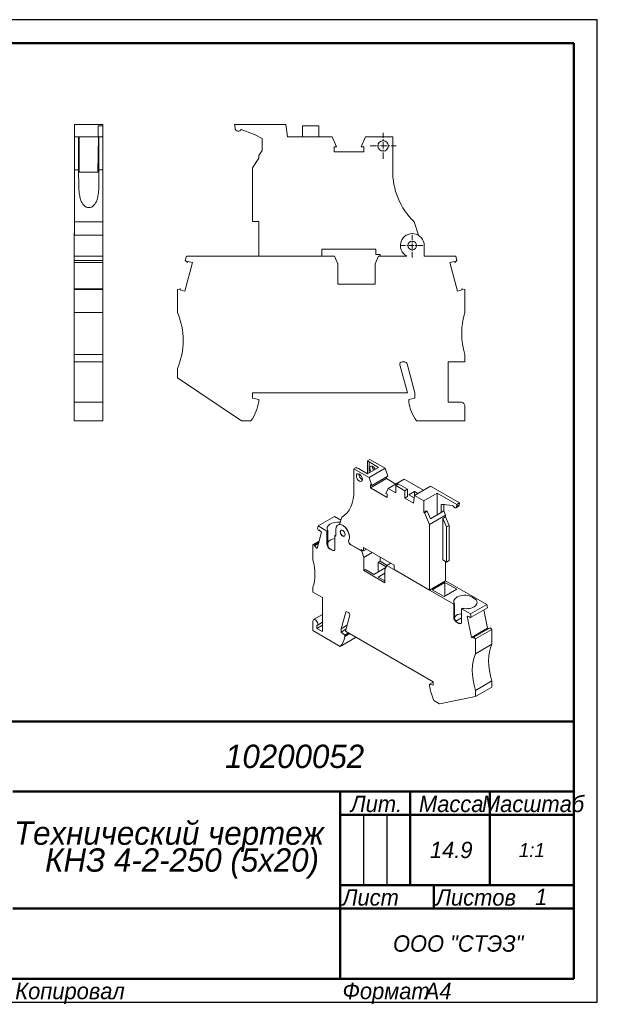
# Model space of a CAD drawing. Header units: millimetres. Extents: x 0 to 297, y 0 to 210.
# Tile 2 of 2: x 173 to 297, y 0 to 210. Entities that reach past the tile are written whole.
import ezdxf

# ---------------------------------------------------------------- set-up
doc = ezdxf.new("R2010")
doc.units = ezdxf.units.MM
doc.linetypes.add('CENTER_per1_scale0.036417', pattern=[1.85, 1.15625, -0.23125, 0.23125, -0.23125])
doc.linetypes.add('CENTER_per1_scale0.044291', pattern=[2.25, 1.40625, -0.28125, 0.28125, -0.28125])

# ---------------------------------------------------------------- blocks, each defined once
blk = doc.blocks.new('_FR1Страница_1')
at = {"color": 7, "linetype": 'Continuous', "lineweight": 25}
for p, q in [((297, 210), (0, 210)), ((297, 0), (297, 210)), ((247, 40), (247, 25)), ((252, 40), (252, 25)), ((242, 20), (292, 20)), ((262, 20), (262, 20)), ((0, 0), (297, 0))]:
    blk.add_line(p, q, dxfattribs=at)
at = {"color": 7, "linetype": 'Continuous', "lineweight": 50}
for p, q in [((20, 205), (292, 205)), ((292, 205), (292, 5)), ((107, 60), (292, 60)), ((172, 45), (292, 45)), ((242, 45), (242, 5)), ((257, 45), (257, 25)), ((274, 45), (274, 25)), ((242, 40), (292, 40)), ((242, 25), (292, 25)), ((262, 25), (262, 20)), ((172, 20), (292, 20)), ((292, 5), (20, 5))]:
    blk.add_line(p, q, dxfattribs=at)
at = {"color": 7}
for s, insert, char_height, width, attachment_point in [('\\pl0.5;{\\fT-FLEX Type A|b0|i1;\\l\\C250;10200052 \\P}', (232, 52.5), 5, 122.5, 5), ('\\pl0.5;{\\fT-FLEX Type A|b0|i1;\\l\\C250;Масштаб\\P}', (283, 44.125), 3.5, 19.75, 2), ('\\pl0.5;{\\fT-FLEX Type A|b0|i1;\\l\\C250;Лит.\\P}', (249.5, 44.125), 3.5, 16.75, 2), ('\\pl0.5;{\\fT-FLEX Type A|b0|i1;\\l\\C250;Масса\\P}', (265.5, 44.125), 3.5, 18.75, 2), ('\\pl0.5;{\\fT-FLEX Type A|b0|i1;\\l\\C250;14.9\\P}', (265.5, 32.5), 3.5, 18.75, 5), ('{\\fT-FLEX Type A|b0|i1;\\l\\C250;1:1\\P}', (283, 32.5), 3, 19.5, 5), ('\\pl0.5;{\\fT-FLEX Type A|b0|i1;\\l\\C250;\\P}', (244.5, 32.5), 3.5, 6.75, 5), ('\\pl0.5;{\\fT-FLEX Type A|b0|i1;\\l\\C250;\\P}', (249.5, 32.5), 3.5, 6.75, 5), ('\\pl0.5;{\\fT-FLEX Type A|b0|i1;\\l\\C250;\\P}', (254.5, 32.5), 3.5, 6.75, 5), ('\\pl0.5;{\\fT-FLEX Type A|b0|i1;\\l\\C250;\\H0.857143x;\\P}', (283, 32.5), 3.5, 19.75, 5), ('\\pl0.5;{\\fT-FLEX Type A|b0|i1;\\l\\C250;Лист\\P}', (242, 24.125), 3.5, 11.75, 1), ('\\pl0.5;{\\fT-FLEX Type A|b0|i1;\\l\\C250;\\H0.857143x;\\P}', (257, 24.125), 3.5, 11.75, 2), ('\\pl0.5;{\\fT-FLEX Type A|b0|i1;\\l\\C250;Листов\\P}', (262, 24.125), 3.5, 17.75, 1), ('{\\fT-FLEX Type A|b0|i1;\\l\\C250;1\\P}', (285, 22.5), 3.5, 15.75, 5), ('\\pl0.5;{\\fT-FLEX Type A|b0|i1;\\l\\C250;\\H0.857143x;\\P}', (285, 24.125), 3.5, 15.75, 2), ('{\\fT-FLEX Type A|b0|i1;\\l\\C250;\\P}', (257, 22.5), 3.5, 11.75, 5), ('{\\fT-FLEX Type A|b0|i1;\\l\\C250;}', (207, 20), 3, 71.5, 5), ('\\pl0.5;{\\fT-FLEX Type A|b0|i1;\\l\\C250;ООО "СТЭЗ"\\P}', (267, 12.5), 3.5, 51.75, 5), ('\\pl0.6;{\\fT-FLEX Type A|b0|i1;\\l\\C250; \\P}', (207, 12.5), 3.5, 71.75, 5), ('\\pl0.5;{\\fT-FLEX Type A|b0|i1;\\l\\C250;Копировал\\P}', (172, 4.125), 3.5, 23.566, 1), ('\\pl0.5;{\\fT-FLEX Type A|b0|i1;\\l\\C250;\\P}', (193.816, 4.125), 3.5, 40.967, 1), ('\\pl0.5;{\\fT-FLEX Type A|b0|i1;\\l\\C250;Формат\\P}', (242, 4.125), 3.5, 18.675, 1), ('\\pl0.5;{\\fT-FLEX Type A|b0|i1;\\l\\C250;\\P}', (258.925, 4.125), 3.5, 9.825, 1), ('{\\fT-FLEX Type A|b0|i1;\\l\\C250;A4\\P}', (262.962, 4.125), 3.5, 9.825, 2)]:
    blk.add_mtext(s, dxfattribs=dict(at, insert=insert, char_height=char_height, width=width, attachment_point=attachment_point))
at = {"color": 7, "insert": (207, 32.5), "char_height": 5, "width": 72.5, "attachment_point": 5, "line_spacing_factor": 0.69}
blk.add_mtext('\\pl0.5;{\\fT-FLEX Type A|b0|i1;\\l\\C250;Технический чертеж     КНЗ 4-2-250 (5x20)\\P}', dxfattribs=at)
blk = doc.blocks.new('Страница_1')
at = {"color": 7, "linetype": 'Continuous', "lineweight": 20}
for p, q in [((185.168, 187.61), (191.218, 187.61)), ((185.168, 184.93), (185.168, 187.61)), ((190.218, 187.33), (190.218, 184.93)), ((191.218, 187.33), (190.218, 187.33)), ((191.218, 187.61), (191.218, 187.33)), ((191.218, 187.33), (191.218, 184.93)), ((219.408, 187.61), (219.515, 186.833)), ((230.353, 187.61), (219.408, 187.61)), ((230.729, 184.93), (230.353, 187.61)), ((233.954, 184.93), (233.954, 187.33)), ((233.954, 187.33), (237.454, 187.33)), ((237.454, 187.33), (237.454, 184.93)), ((220.854, 186.563), (223.471, 185.507)), ((185.168, 184.93), (186.068, 184.93)), ((185.168, 177.886), (185.168, 184.93)), ((186.168, 184.93), (186.068, 184.93)), ((186.068, 177.886), (186.068, 184.93)), ((186.168, 177.38), (186.168, 184.93)), ((190.279, 184.93), (186.168, 184.93)), ((190.147, 177.38), (190.279, 184.93)), ((190.279, 184.93), (190.418, 184.93)), ((190.418, 177.886), (190.418, 184.93)), ((190.418, 184.93), (191.218, 184.93)), ((191.218, 184.93), (191.218, 177.886)), ((225.329, 184.618), (225.329, 182.02)), ((240.307, 184.93), (230.729, 184.93)), ((241.232, 182.825), (240.307, 184.93)), ((247.426, 184.93), (246.501, 182.825)), ((253.236, 184.93), (247.426, 184.93)), ((253.236, 177.886), (253.236, 184.93)), ((224.629, 180.986), (225.329, 182.02)), ((240.704, 182.825), (241.232, 182.825)), ((240.704, 181.755), (240.704, 182.825)), ((247.029, 181.755), (240.704, 181.755)), ((246.501, 182.825), (247.029, 182.825)), ((247.029, 182.825), (247.029, 181.755)), ((224.629, 180.429), (223.229, 178.36)), ((224.629, 180.429), (224.629, 180.986)), ((185.168, 177.886), (185.168, 166.806)), ((185.168, 177.886), (186.068, 177.886)), ((190.147, 177.38), (186.168, 177.38)), ((190.418, 177.886), (191.218, 177.886)), ((191.218, 177.886), (191.218, 166.806)), ((223.229, 178.36), (223.229, 166.83)), ((185.168, 166.806), (191.218, 166.806)), ((185.168, 163.922), (185.168, 166.806)), ((191.218, 166.806), (191.218, 163.922)), ((224.629, 166.83), (223.229, 166.83)), ((224.629, 166.83), (224.629, 159.48)), ((258.733, 163.922), (257.827, 166.806)), ((185.168, 164.28), (185.118, 164.28)), ((185.118, 161.73), (185.118, 164.28)), ((191.268, 164.28), (191.218, 164.28)), ((191.268, 161.73), (191.268, 164.28)), ((191.218, 163.922), (185.168, 163.922)), ((185.118, 161.73), (185.118, 159.48)), ((191.268, 159.48), (191.268, 161.73)), ((238.079, 159.48), (238.079, 160.93)), ((249.645, 160.93), (238.079, 160.93)), ((249.645, 160.93), (249.645, 159.83)), ((259.979, 161.73), (259.979, 159.48)), ((185.118, 159.48), (191.268, 159.48)), ((185.118, 158.517), (185.118, 159.48)), ((185.118, 158.085), (185.118, 158.517)), ((191.268, 158.517), (185.118, 158.517)), ((185.118, 158.07), (185.118, 158.085)), ((191.268, 158.085), (185.118, 158.085)), ((185.118, 152.501), (185.118, 158.07)), ((185.118, 158.07), (191.268, 158.07)), ((191.268, 159.48), (191.268, 158.517)), ((191.268, 158.517), (191.268, 158.085)), ((191.268, 158.085), (191.268, 158.07)), ((191.268, 158.07), (191.268, 152.501)), ((210.418, 158.07), (208.781, 151.961)), ((209.139, 159.48), (208.881, 158.517)), ((209.314, 158.085), (208.881, 158.517)), ((240.761, 159.48), (209.139, 159.48)), ((209.384, 158.347), (209.314, 158.085)), ((209.384, 158.347), (210.418, 158.07)), ((241.479, 157.78), (240.761, 159.48)), ((250.198, 159.48), (249.479, 157.78)), ((249.645, 159.83), (250.529, 159.83)), ((256.229, 159.48), (250.198, 159.48)), ((250.529, 159.83), (250.529, 159.48)), ((266.719, 159.48), (259.979, 159.48)), ((265.44, 158.07), (266.474, 158.347)), ((267.077, 151.961), (265.44, 158.07)), ((266.474, 158.347), (266.545, 158.085)), ((266.545, 158.085), (266.977, 158.517)), ((266.977, 158.517), (266.719, 159.48)), ((241.479, 153.48), (241.479, 157.78)), ((249.479, 157.78), (249.479, 153.48)), ((191.268, 152.501), (185.118, 152.501)), ((185.118, 152.33), (185.118, 152.501)), ((185.118, 152.33), (191.268, 152.33)), ((185.118, 147.43), (185.118, 152.33)), ((191.268, 152.501), (191.268, 152.33)), ((191.268, 152.33), (191.268, 147.43)), ((207.818, 152.501), (207.179, 152.33)), ((207.179, 152.33), (207.179, 147.43)), ((207.747, 152.238), (207.818, 152.501)), ((208.781, 151.961), (207.747, 152.238)), ((249.479, 153.48), (241.479, 153.48)), ((268.111, 152.238), (267.077, 151.961)), ((268.041, 152.501), (268.111, 152.238)), ((268.679, 152.33), (268.041, 152.501)), ((268.679, 147.43), (268.679, 152.33)), ((185.118, 138.43), (185.118, 147.43)), ((185.118, 147.43), (191.268, 147.43)), ((191.268, 138.43), (191.268, 147.43)), ((185.118, 138.43), (191.268, 138.43)), ((185.118, 136.83), (185.118, 138.43)), ((185.118, 136.83), (191.268, 136.83)), ((185.118, 136.83), (185.118, 128.23)), ((191.268, 138.43), (191.268, 136.83)), ((191.268, 128.23), (191.268, 136.83)), ((255.262, 136.83), (255.827, 136.83)), ((265.079, 136.83), (265.079, 128.23)), ((265.079, 136.83), (268.679, 136.83)), ((268.679, 136.83), (268.679, 138.43)), ((207.179, 133.43), (207.179, 135.43)), ((254.779, 136.2), (256.379, 130.23)), ((256.31, 136.459), (257.979, 130.23)), ((220.87, 124.23), (207.179, 133.43)), ((223.279, 130.23), (223.279, 129.13)), ((256.379, 130.23), (223.279, 130.23)), ((223.279, 129.13), (224.579, 128.781)), ((224.579, 128.781), (224.579, 128.33)), ((256.679, 128.781), (257.979, 129.13)), ((256.679, 128.33), (256.679, 128.781)), ((257.979, 129.13), (257.979, 130.23)), ((185.118, 128.23), (186.068, 128.23)), ((185.118, 128.23), (185.118, 127.33)), ((185.118, 127.33), (185.118, 124.23)), ((191.268, 128.23), (186.068, 128.23)), ((191.268, 128.23), (191.268, 127.33)), ((191.268, 124.23), (191.268, 127.33)), ((265.079, 128.23), (267.779, 128.23)), ((268.679, 127.33), (268.679, 124.23)), ((185.118, 124.23), (191.268, 124.23)), ((220.87, 124.23), (222.92, 124.23)), ((268.679, 124.23), (258.338, 124.23)), ((248.369, 116), (247.86, 115.706)), ((248.369, 116), (251.655, 114.103)), ((245.399, 114.285), (244.947, 114.024)), ((248.233, 112.127), (244.947, 114.024)), ((244.947, 114.024), (244.947, 109.423)), ((245.913, 114.08), (247.857, 112.957)), ((247.857, 112.957), (250.183, 114.3)), ((247.86, 112.959), (247.86, 115.706)), ((248.175, 115.459), (250.183, 114.3)), ((248.175, 113.14), (248.175, 115.459)), ((251.655, 114.103), (248.233, 112.127)), ((251.655, 114.103), (252.179, 112.426)), ((248.756, 110.45), (248.233, 112.127)), ((248.458, 109.923), (251.88, 111.899)), ((248.756, 110.45), (252.179, 112.426)), ((251.88, 112.253), (251.88, 111.899)), ((251.88, 111.899), (253.887, 110.741)), ((255.683, 111.778), (252.26, 109.802)), ((255.683, 111.778), (259.798, 109.402)), ((248.756, 110.45), (248.458, 110.622)), ((248.458, 110.622), (248.458, 109.923)), ((252.036, 107.858), (248.458, 109.923)), ((252.26, 109.802), (251.737, 108.729)), ((253.874, 108.87), (252.26, 109.802)), ((253.874, 110.438), (254.44, 110.764)), ((253.874, 110.438), (253.874, 108.87)), ((255.854, 109.295), (253.874, 110.438)), ((256.42, 109.621), (254.44, 110.764)), ((255.854, 109.295), (256.42, 109.621)), ((256.42, 108.054), (256.42, 109.621)), ((261.314, 110.277), (257.891, 108.301)), ((261.314, 110.277), (267.505, 106.703)), ((252.036, 108.556), (251.737, 108.729)), ((252.036, 107.858), (252.036, 108.556)), ((255.854, 107.727), (255.854, 109.295)), ((255.854, 107.727), (256.42, 108.054)), ((257.678, 106.674), (255.854, 107.727)), ((257.89, 109.148), (256.703, 108.462)), ((257.827, 107.812), (256.703, 108.462)), ((257.891, 108.301), (257.678, 106.674)), ((257.89, 109.148), (258.624, 108.724)), ((257.89, 108.294), (257.89, 109.148)), ((259.885, 107.15), (257.891, 108.301)), ((262.741, 108.8), (259.885, 107.15)), ((262.741, 104.169), (262.741, 108.8)), ((262.741, 108.8), (266.939, 106.376)), ((259.885, 107.15), (259.885, 104.681)), ((263.59, 104.659), (263.59, 106.356)), ((264.155, 106.354), (264.155, 104.985)), ((266.121, 106.165), (264.641, 106.33)), ((266.761, 105.664), (267.326, 105.991)), ((266.876, 105.891), (267.441, 106.218)), ((266.939, 106.376), (266.879, 105.903)), ((267.505, 106.703), (266.939, 106.376)), ((267.505, 106.703), (267.444, 106.23)), ((240.77, 103.796), (237.291, 101.788)), ((240.77, 103.796), (242.132, 103.01)), ((242.35, 103.685), (241.837, 102.097)), ((242.574, 103.815), (242.35, 103.685)), ((259.885, 104.681), (260.45, 105.008)), ((259.885, 104.681), (260.04, 104.592)), ((260.04, 104.592), (260.606, 104.918)), ((260.04, 104.592), (261.129, 102.105)), ((260.45, 105.008), (260.606, 104.918)), ((260.606, 104.918), (261.299, 103.336)), ((261.129, 102.105), (264.551, 104.081)), ((261.299, 103.336), (263.59, 104.659)), ((264.155, 104.985), (263.59, 104.659)), ((264.551, 103.717), (263.986, 103.391)), ((263.986, 103.391), (263.986, 94.508)), ((263.986, 103.391), (264.778, 101.582)), ((264.551, 104.081), (264.155, 104.985)), ((264.551, 103.717), (264.551, 104.081)), ((264.551, 103.717), (265.343, 101.909)), ((237.291, 101.788), (237.145, 101.243)), ((237.145, 101.243), (237.39, 100.819)), ((237.291, 101.788), (239.18, 100.697)), ((241.104, 99.586), (241.104, 101.056)), ((241.866, 102.186), (241.526, 101.99)), ((261.129, 88.058), (261.129, 102.105)), ((265.343, 101.909), (264.778, 101.582)), ((264.778, 101.582), (264.778, 94.051)), ((265.343, 101.909), (265.343, 94.377)), ((238.015, 100.449), (237.089, 96.993)), ((237.43, 100.968), (237.39, 100.819)), ((237.39, 100.819), (237.515, 100.892)), ((237.43, 100.968), (238.015, 100.449)), ((239.18, 100.697), (239.356, 100.798)), ((239.18, 100.697), (239.18, 97.888)), ((239.356, 100.798), (239.356, 97.989)), ((240.878, 99.717), (241.053, 99.818)), ((240.878, 99.717), (241.104, 99.586)), ((240.878, 96.908), (240.878, 99.717)), ((237.497, 98.516), (236.182, 97.757)), ((236.182, 97.757), (236.182, 94.557)), ((236.543, 97.661), (236.182, 97.757)), ((237.36, 98.007), (236.504, 97.512)), ((236.504, 97.512), (236.543, 97.661)), ((237.089, 96.993), (236.504, 97.512)), ((236.543, 97.661), (237.4, 98.155)), ((240.312, 96.582), (239.746, 96.908)), ((240.227, 96.663), (239.888, 96.859)), ((244.162, 97.821), (246.637, 96.392)), ((244.19, 97.837), (246.478, 96.516)), ((246.978, 97.175), (253.521, 93.397)), ((246.978, 96.456), (246.978, 97.175)), ((246.978, 96.456), (247.6, 96.816)), ((246.478, 96.516), (246.478, 96.745)), ((246.978, 96.456), (246.478, 96.745)), ((246.478, 96.516), (246.676, 96.631)), ((246.637, 96.392), (246.863, 96.522)), ((247.043, 95.047), (246.637, 96.392)), ((248.854, 96.092), (247.043, 95.047)), ((247.043, 92.238), (247.043, 95.047)), ((250.522, 95.128), (250.522, 94.247)), ((251.797, 92.925), (249.193, 91.421)), ((250.155, 94.034), (250.522, 94.247)), ((250.155, 94.034), (250.155, 91.977)), ((250.155, 94.034), (251.856, 93.052)), ((250.522, 94.247), (252.06, 93.359)), ((251.975, 93.31), (251.569, 92.434)), ((252.824, 93.8), (251.975, 93.31)), ((251.975, 93.31), (266.277, 85.053)), ((253.521, 93.397), (253.521, 92.45)), ((263.986, 94.508), (264.778, 94.051)), ((264.551, 94.181), (264.551, 90.033)), ((264.778, 94.051), (265.343, 94.377)), ((247.043, 92.238), (247.411, 92.45)), ((251.569, 89.625), (247.043, 92.238)), ((249.193, 91.421), (247.411, 92.45)), ((250.155, 90.866), (251.569, 91.683)), ((251.569, 90.05), (250.155, 90.866)), ((251.569, 92.434), (251.569, 89.625)), ((253.521, 92.45), (261.129, 88.058)), ((236.182, 88.678), (236.182, 87.633)), ((261.129, 88.058), (264.551, 90.033)), ((261.666, 88.139), (264.41, 89.723)), ((264.41, 86.784), (264.41, 89.723)), ((266.956, 88.253), (264.41, 89.723)), ((264.551, 90.066), (273.342, 84.991)), ((236.182, 87.633), (238.219, 86.457)), ((238.219, 79.207), (238.219, 86.457)), ((264.212, 86.669), (261.666, 88.139)), ((266.956, 88.253), (264.212, 86.669)), ((270.604, 86.376), (270.265, 86.571)), ((266.452, 85.154), (266.277, 85.053)), ((266.277, 82.244), (266.277, 85.053)), ((266.452, 82.345), (266.452, 85.154)), ((269.863, 82.982), (273.342, 84.991)), ((270.009, 82.269), (273.488, 84.278)), ((273.342, 84.991), (273.488, 84.278)), ((238.219, 82.847), (236.331, 81.757)), ((242.235, 79.827), (243.179, 83.351)), ((243.14, 79.305), (244.045, 82.682)), ((243.453, 83.435), (243.772, 83.251)), ((266.473, 82.088), (266.732, 81.513)), ((267.974, 82.123), (266.754, 81.419)), ((268.149, 84.174), (267.974, 84.073)), ((267.974, 81.264), (267.974, 84.073)), ((267.974, 84.073), (269.863, 82.982)), ((270.066, 77.954), (269.14, 82.479)), ((269.14, 82.479), (269.725, 82.323)), ((269.725, 82.323), (269.764, 82.128)), ((269.764, 82.128), (270.009, 82.269)), ((270.009, 82.269), (269.863, 82.982)), ((272.749, 83.851), (273.545, 79.963)), ((236.182, 79.403), (236.182, 81.428)), ((237.031, 79.893), (238.219, 80.578)), ((237.031, 79.893), (237.031, 80.499)), ((237.051, 80.51), (238.219, 81.184)), ((243.472, 80.541), (242.235, 79.827)), ((266.732, 81.513), (266.754, 81.419)), ((266.754, 81.419), (266.8, 81.372)), ((267.408, 80.938), (266.842, 81.264)), ((267.323, 81.019), (266.984, 81.215)), ((270.611, 77.992), (274.09, 80)), ((274.09, 80), (274.451, 79.68)), ((242.032, 76.025), (236.182, 79.403)), ((238.219, 79.207), (237.031, 79.893)), ((245.426, 77.985), (242.032, 76.025)), ((242.235, 79.827), (242.235, 79.109)), ((242.235, 79.109), (243.244, 79.691)), ((242.235, 79.109), (242.971, 78.457)), ((242.971, 78.457), (243.79, 78.93)), ((244.045, 78.782), (242.971, 78.162)), ((242.971, 78.457), (242.971, 78.162)), ((261.864, 68.494), (243.14, 79.305)), ((270.066, 77.954), (273.545, 79.963)), ((270.651, 77.797), (270.066, 77.954)), ((270.651, 77.797), (270.611, 77.992)), ((270.972, 77.672), (270.611, 77.992)), ((270.972, 77.672), (274.451, 79.68)), ((273.545, 79.963), (273.872, 79.875)), ((274.451, 79.68), (274.451, 76.48)), ((270.972, 74.471), (270.972, 77.672)), ((274.451, 76.48), (270.972, 74.471)), ((261.864, 68.397), (261.129, 67.973)), ((261.129, 67.973), (261.864, 67.776)), ((261.129, 67.678), (261.129, 67.973)), ((261.864, 67.776), (261.864, 68.494)), ((274.451, 68.641), (270.972, 66.633)), ((274.451, 67.335), (274.451, 68.641)), ((270.972, 65.326), (263.227, 63.788)), ((270.972, 65.326), (274.451, 67.335)), ((270.972, 66.633), (270.972, 65.326)), ((263.227, 63.788), (262.067, 64.458))]:
    blk.add_line(p, q, dxfattribs=at)
at = {"color": 7, "linetype": 'CENTER_per1_scale0.044291', "lineweight": 9}
for p, q in [((251.179, 180.238), (251.179, 185.821)), ((248.388, 183.03), (253.971, 183.03))]:
    blk.add_line(p, q, dxfattribs=at)
at = {"color": 7, "linetype": 'CENTER_per1_scale0.036417', "lineweight": 9}
for p, q in [((257.429, 159.138), (257.429, 164.321)), ((254.838, 161.73), (260.021, 161.73))]:
    blk.add_line(p, q, dxfattribs=at)
at = {"color": 7, "lineweight": 20, "flags": 128}
for points in [[(188.243, 169.833), (188.097, 169.841), (187.954, 169.865), (187.815, 169.904), (187.682, 169.956), (187.557, 170.02), (187.438, 170.094), (187.328, 170.176), (187.225, 170.267), (187.099, 170.396), (186.986, 170.535), (186.883, 170.682), (186.791, 170.834), (186.708, 170.992), (186.633, 171.153), (186.544, 171.376), (186.467, 171.605), (186.401, 171.838), (186.344, 172.074), (186.295, 172.314), (186.242, 172.632), (186.199, 172.954), (186.164, 173.279), (186.131, 173.697), (186.108, 174.119), (186.091, 174.544), (186.081, 174.972), (186.074, 175.402), (186.071, 175.835), (186.069, 176.346), (186.068, 176.859), (186.068, 177.372), (186.068, 177.886)], [(190.418, 177.886), (190.418, 177.363), (190.418, 176.84), (190.417, 176.318), (190.415, 175.797), (190.41, 175.279), (190.403, 174.874), (190.392, 174.471), (190.376, 174.07), (190.353, 173.673), (190.321, 173.279), (190.289, 172.968), (190.248, 172.661), (190.199, 172.357), (190.138, 172.057), (190.081, 171.825), (190.016, 171.597), (189.94, 171.372), (189.853, 171.153), (189.778, 170.992), (189.695, 170.834), (189.603, 170.682), (189.5, 170.535), (189.386, 170.396), (189.261, 170.267), (189.158, 170.176), (189.047, 170.094), (188.929, 170.02), (188.803, 169.956), (188.671, 169.904), (188.532, 169.865), (188.389, 169.841), (188.243, 169.833)], [(246.024, 112.796), (246.029, 112.875)], [(246.734, 111.672), (246.671, 111.701), (246.544, 111.788), (246.424, 111.899), (246.317, 112.026), (246.22, 112.17), (246.138, 112.329), (246.076, 112.492), (246.037, 112.651), (246.024, 112.796)], [(239.356, 97.989), (239.362, 97.851), (239.38, 97.701), (239.412, 97.546), (239.457, 97.393), (239.517, 97.249), (239.591, 97.12), (239.678, 97.011), (239.778, 96.927)], [(240.344, 96.6), (240.467, 96.555), (240.591, 96.542), (240.712, 96.56), (240.736, 96.57)], [(266.875, 81.283), (266.775, 81.367), (266.687, 81.476), (266.613, 81.605), (266.553, 81.749), (266.508, 81.902), (266.477, 82.057), (266.458, 82.207), (266.452, 82.345)], [(267.974, 83.001), (267.831, 83.001), (267.459, 82.942), (267.118, 82.823), (266.826, 82.649), (266.595, 82.429), (266.458, 82.216)], [(266.8, 81.372), (266.824, 81.325)], [(267.44, 80.956), (267.563, 80.911), (267.688, 80.898), (267.808, 80.915), (267.832, 80.925)]]:
    blk.add_lwpolyline(points, dxfattribs=at)
at = {"color": 7, "linetype": 'Continuous', "lineweight": 20}
for centre, radius in [((251.179, 183.03), 1.125), ((257.429, 161.73), 0.925)]:
    blk.add_circle(centre, radius, dxfattribs=at)
for centre, radius, start, end in [((219.614, 186.846), 0.1, 187.81709, 200.49371), ((220.219, 186.857), 0.7, 183.72679, 335.22146), ((211.022, 157.117), 31, 62.51458, 66.32302), ((268.233, 177.609), 15, 178.9428, 226.07291), ((257.429, 161.73), 2.55, 0, 241.92751), ((193.432, 141.43), 15, 336.42182, 23.57818), ((282.988, 142.93), 15, 162.5424, 197.4576), ((255.262, 136.33), 0.5, 90, 195), ((255.827, 136.33), 0.5, 15, 90), ((215.185, 129.745), 9.5, 324.50968, 351.4318), ((266.073, 129.745), 9.5, 188.5682, 215.49032), ((267.779, 127.33), 0.9, 359.99999, 90)]:
    blk.add_arc(centre, radius, start, end, dxfattribs=at)
for centre, major_axis, start_param, end_param in [((246.632, 114.994), (1.74, 0), 3.9248782, 4.2863153), ((246.632, 114.994), (1.74, 0), 0.4809849, 0.7875108), ((248.967, 113.761), (-0.45, 0.779), 4.5546002, 8.0117704), ((249.532, 114.087), (-0.45, 0.779), 0.6796738, 1.7285851), ((236.463, 114.141), (-6, 10.392), 3.1228668, 3.9454425), ((271.683, 83.719), (-12.4, 21.477), 5.9110285, 5.9774982), ((266.481, 106.149), (-0.28, 0.485), 1.2178652, 3.8619461), ((266.823, 105.945), (-0.04, 0.0693), 3.5693081, 3.7905568), ((267.046, 106.476), (-0.28, 0.485), 3.1415927, 3.8619461), ((267.388, 106.271), (-0.04, 0.0693), 3.5693081, 3.7905568), ((241.528, 101.268), (2.32, 0), 1.3688748, 3.5003741), ((242.546, 100.223), (-1.02, 1.767), 3.4298401, 7.0685834), ((242.575, 100.24), (-1.02, 1.767), 3.4298402, 6.0342437), ((241.528, 97.806), (2.32, 0), 1.8550117, 2.7828112), ((241.867, 101.072), (2.32, 0), 4.3536075, 4.3769641), ((242.575, 100.24), (-0.37, 0.641), 0.0382313, 3.1033614), ((239.746, 97.562), (-0.4, 0.693), 0.7853982, 2.3561945), ((241.528, 97.806), (2.32, 0), 3.8579705, 3.9269908), ((240.312, 97.235), (-0.4, 0.693), 2.3561945, 3.9269908), ((244.162, 98.278), (-0.28, 0.485), 0.2882475, 2.3561945), ((244.19, 98.294), (-0.28, 0.485), 0.2882475, 2.3561945), ((241.867, 97.611), (2.32, 0), 3.926991, 3.9960113), ((228.088, 96.291), (-6, 10.392), 3.6222982, 4.2316835), ((268.624, 85.624), (2.32, 0), 0.7853982, 3.5003741), ((268.964, 85.428), (2.32, 0), 4.3536075, 7.0685835), ((243.453, 83.109), (-0.2, 0.346), 5.4977871, 6.8067841), ((243.772, 82.924), (-0.2, 0.346), 3.6651914, 5.4977871), ((266.842, 81.917), (-0.4, 0.693), 0.7853982, 2.3561945), ((236.691, 81.134), (-0.36, 0.624), 3.0859221, 7.0685835), ((268.624, 82.162), (2.32, 0), 3.8579705, 3.9269908), ((268.964, 81.966), (2.32, 0), 3.926991, 3.9960113), ((267.408, 81.591), (-0.4, 0.693), 2.3561945, 3.9269908), ((237.657, 82.154), (-3.8, 6.582), 3.3075678, 3.7774476), ((282.228, 68.07), (-6, 10.392), 0.3738813, 1.196915), ((278.749, 66.062), (-6, 10.392), 0.3738813, 1.196915), ((266.443, 65.534), (-3.8, 6.582), 0.9349414, 1.4048212)]:
    blk.add_ellipse(centre, major_axis=major_axis, ratio=0.5773503, start_param=start_param, end_param=end_param, dxfattribs=at)
for centre, major_axis in [((246.11, 112.112), (-0.45, 0.779)), ((242.546, 100.223), (-0.37, 0.641))]:
    blk.add_ellipse(centre, major_axis=major_axis, ratio=0.5773503, dxfattribs=at)
blk.add_blockref('_FR1Страница_1', (0, 0))

msp = doc.modelspace()

# ---------------------------------------------------------------- block references
msp.add_blockref('Страница_1', (0, 0))

doc.saveas('drawing.dxf')
